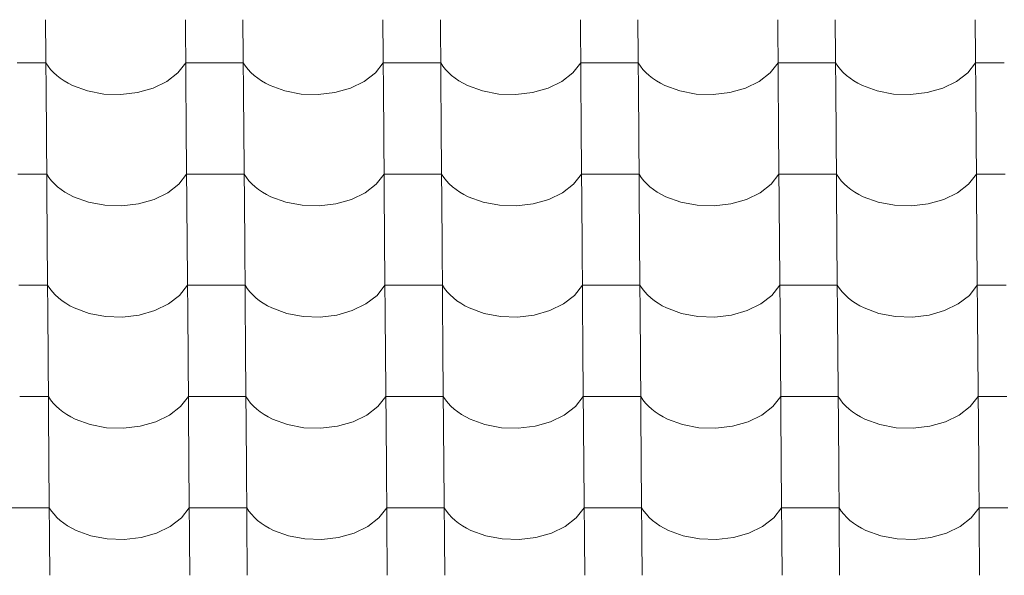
# Model space of a CAD drawing. Header units: millimetres. Extents: x -27785 to 104762, y -947 to 11132.
# Tile 134 of 146: x -3216 to -2393, y 7596 to 8061. Entities that reach past the tile are written whole.
import ezdxf

# ---------------------------------------------------------------- set-up
doc = ezdxf.new("R2010")
doc.units = ezdxf.units.MM
doc.header["$MEASUREMENT"] = 0
doc.layers.add('POHLED JIŽNÍ_1_Bourané_Výplně - Povrchové', color=7, linetype='Continuous')
doc.layers.add('POHLED JIŽNÍ_1_Konstrukce - nosné', color=7, linetype='Continuous')

# ---------------------------------------------------------------- blocks, each defined once
blk = doc.blocks.new('*X2', base_point=(-29303.7, -27473.93))
at = {"layer": 'POHLED JIŽNÍ_1_Bourané_Výplně - Povrchové', "color": 7, "linetype": 'Continuous', "lineweight": 13}
for p, q in [((-3194.07, 8061.2), (-3193.35, 7968.53)), ((-3077.11, 8061.2), (-3076.39, 7968.53)), ((-3029.07, 8061.2), (-3028.35, 7968.53)), ((-2912.11, 8061.2), (-2911.39, 7968.53)), ((-2864.08, 8061.2), (-2863.36, 7968.53)), ((-2747.11, 8061.2), (-2746.39, 7968.53)), ((-2699.08, 8061.2), (-2698.36, 7968.53)), ((-2582.12, 8061.2), (-2581.4, 7968.53)), ((-2534.08, 8061.2), (-2533.36, 7968.53)), ((-2417.12, 8061.2), (-2416.4, 7968.53)), ((-3193.79, 8025.05), (-3217.8, 8025.05)), ((-3193.79, 8025.05), (-3191.94, 8022.25)), ((-3083.43, 8016.66), (-3076.83, 8025.05)), ((-3052.81, 8025.05), (-3076.83, 8025.05)), ((-3028.79, 8025.05), (-3052.81, 8025.05)), ((-3028.79, 8025.05), (-3026.95, 8022.25)), ((-2918.43, 8016.66), (-2911.83, 8025.05)), ((-2887.81, 8025.05), (-2911.83, 8025.05)), ((-2863.8, 8025.05), (-2887.81, 8025.05)), ((-2863.8, 8025.05), (-2861.95, 8022.25)), ((-2753.44, 8016.66), (-2746.83, 8025.05)), ((-2722.82, 8025.05), (-2746.83, 8025.05)), ((-2698.8, 8025.05), (-2722.82, 8025.05)), ((-2698.8, 8025.05), (-2696.95, 8022.25)), ((-2588.44, 8016.66), (-2581.84, 8025.05)), ((-2557.82, 8025.05), (-2581.84, 8025.05)), ((-2533.8, 8025.05), (-2557.82, 8025.05)), ((-2533.8, 8025.05), (-2531.96, 8022.25)), ((-2423.44, 8016.66), (-2416.84, 8025.05)), ((-2392.82, 8025.05), (-2416.84, 8025.05)), ((-3191.94, 8022.25), (-3189.8, 8019.56)), ((-3189.8, 8019.56), (-3187.37, 8016.97)), ((-3187.37, 8016.97), (-3184.67, 8014.51)), ((-3184.67, 8014.51), (-3181.71, 8012.18)), ((-3092.68, 8009.49), (-3083.43, 8016.66)), ((-3026.95, 8022.25), (-3024.8, 8019.56)), ((-3024.8, 8019.56), (-3022.38, 8016.97)), ((-3022.38, 8016.97), (-3019.68, 8014.51)), ((-3019.68, 8014.51), (-3016.72, 8012.18)), ((-2927.69, 8009.49), (-2918.43, 8016.66)), ((-2861.95, 8022.25), (-2859.81, 8019.56)), ((-2859.81, 8019.56), (-2857.38, 8016.97)), ((-2857.38, 8016.97), (-2854.68, 8014.51)), ((-2854.68, 8014.51), (-2851.72, 8012.18)), ((-2762.69, 8009.49), (-2753.44, 8016.66)), ((-2696.95, 8022.25), (-2694.81, 8019.56)), ((-2694.81, 8019.56), (-2692.38, 8016.97)), ((-2692.38, 8016.97), (-2689.68, 8014.51)), ((-2689.68, 8014.51), (-2686.73, 8012.18)), ((-2597.69, 8009.49), (-2588.44, 8016.66)), ((-2531.96, 8022.25), (-2529.82, 8019.56)), ((-2529.82, 8019.56), (-2527.39, 8016.97)), ((-2527.39, 8016.97), (-2524.69, 8014.51)), ((-2524.69, 8014.51), (-2521.73, 8012.18)), ((-2432.7, 8009.49), (-2423.44, 8016.66)), ((-3181.71, 8012.18), (-3178.51, 8010)), ((-3178.51, 8010), (-3175.08, 8007.98)), ((-3175.08, 8007.98), (-3171.45, 8006.13)), ((-3171.45, 8006.13), (-3158.97, 8001.56)), ((-3104.12, 8003.9), (-3092.68, 8009.49)), ((-3016.72, 8012.18), (-3013.52, 8010)), ((-3013.52, 8010), (-3010.09, 8007.98)), ((-3010.09, 8007.98), (-3006.45, 8006.13)), ((-3006.45, 8006.13), (-2993.97, 8001.56)), ((-2939.12, 8003.9), (-2927.69, 8009.49)), ((-2851.72, 8012.18), (-2848.52, 8010)), ((-2848.52, 8010), (-2845.09, 8007.98)), ((-2845.09, 8007.98), (-2841.46, 8006.13)), ((-2841.46, 8006.13), (-2828.98, 8001.56)), ((-2774.12, 8003.9), (-2762.69, 8009.49)), ((-2686.73, 8012.18), (-2683.52, 8010)), ((-2683.52, 8010), (-2680.1, 8007.98)), ((-2680.1, 8007.98), (-2676.46, 8006.13)), ((-2676.46, 8006.13), (-2663.98, 8001.56)), ((-2609.13, 8003.9), (-2597.69, 8009.49)), ((-2521.73, 8012.18), (-2518.53, 8010)), ((-2518.53, 8010), (-2515.1, 8007.98)), ((-2515.1, 8007.98), (-2511.46, 8006.13)), ((-2511.46, 8006.13), (-2498.99, 8001.56)), ((-2444.13, 8003.9), (-2432.7, 8009.49)), ((-3158.97, 8001.56), (-3145.29, 7998.98)), ((-3145.29, 7998.98), (-3131.11, 7998.5)), ((-3131.11, 7998.5), (-3117.15, 8000.17)), ((-3117.15, 8000.17), (-3104.12, 8003.9)), ((-2993.97, 8001.56), (-2980.29, 7998.98)), ((-2980.29, 7998.98), (-2966.11, 7998.5)), ((-2966.11, 7998.5), (-2952.15, 8000.17)), ((-2952.15, 8000.17), (-2939.12, 8003.9)), ((-2828.98, 8001.56), (-2815.3, 7998.98)), ((-2815.3, 7998.98), (-2801.12, 7998.5)), ((-2801.12, 7998.5), (-2787.15, 8000.17)), ((-2787.15, 8000.17), (-2774.12, 8003.9)), ((-2663.98, 8001.56), (-2650.3, 7998.98)), ((-2650.3, 7998.98), (-2636.12, 7998.5)), ((-2636.12, 7998.5), (-2622.16, 8000.17)), ((-2622.16, 8000.17), (-2609.13, 8003.9)), ((-2498.99, 8001.56), (-2485.31, 7998.98)), ((-2485.31, 7998.98), (-2471.12, 7998.5)), ((-2471.12, 7998.5), (-2457.16, 8000.17)), ((-2457.16, 8000.17), (-2444.13, 8003.9)), ((-3193.35, 7968.19), (-3192.62, 7875.52)), ((-3076.38, 7968.19), (-3075.66, 7875.52)), ((-3028.35, 7968.19), (-3027.63, 7875.52)), ((-2911.39, 7968.19), (-2910.67, 7875.52)), ((-2863.35, 7968.19), (-2862.63, 7875.52)), ((-2746.39, 7968.19), (-2745.67, 7875.52)), ((-2698.36, 7968.19), (-2697.64, 7875.52)), ((-2581.4, 7968.19), (-2580.67, 7875.52)), ((-2533.36, 7968.19), (-2532.64, 7875.52)), ((-2416.4, 7968.19), (-2415.68, 7875.52)), ((-3193.06, 7932.04), (-3217.08, 7932.04)), ((-3193.06, 7932.04), (-3191.22, 7929.25)), ((-3082.7, 7923.65), (-3076.1, 7932.04)), ((-3052.08, 7932.04), (-3076.1, 7932.04)), ((-3028.07, 7932.04), (-3052.08, 7932.04)), ((-3028.07, 7932.04), (-3026.22, 7929.25)), ((-2917.71, 7923.65), (-2911.11, 7932.04)), ((-2887.09, 7932.04), (-2911.11, 7932.04)), ((-2863.07, 7932.04), (-2887.09, 7932.04)), ((-2863.07, 7932.04), (-2861.23, 7929.25)), ((-2752.71, 7923.65), (-2746.11, 7932.04)), ((-2722.09, 7932.04), (-2746.11, 7932.04)), ((-2698.08, 7932.04), (-2722.09, 7932.04)), ((-2698.08, 7932.04), (-2696.23, 7929.25)), ((-2587.72, 7923.65), (-2581.11, 7932.04)), ((-2557.1, 7932.04), (-2581.11, 7932.04)), ((-2533.08, 7932.04), (-2557.1, 7932.04)), ((-2533.08, 7932.04), (-2531.23, 7929.25)), ((-2422.72, 7923.65), (-2416.12, 7932.04)), ((-2392.1, 7932.04), (-2416.12, 7932.04)), ((-3191.22, 7929.25), (-3189.08, 7926.55)), ((-3189.08, 7926.55), (-3186.65, 7923.96)), ((-3186.65, 7923.96), (-3183.95, 7921.5)), ((-3091.96, 7916.48), (-3082.7, 7923.65)), ((-3026.22, 7929.25), (-3024.08, 7926.55)), ((-3024.08, 7926.55), (-3021.65, 7923.96)), ((-3021.65, 7923.96), (-3018.95, 7921.5)), ((-2926.96, 7916.48), (-2917.71, 7923.65)), ((-2861.23, 7929.25), (-2859.08, 7926.55)), ((-2859.08, 7926.55), (-2856.66, 7923.96)), ((-2856.66, 7923.96), (-2853.96, 7921.5)), ((-2761.97, 7916.48), (-2752.71, 7923.65)), ((-2696.23, 7929.25), (-2694.09, 7926.55)), ((-2694.09, 7926.55), (-2691.66, 7923.96)), ((-2691.66, 7923.96), (-2688.96, 7921.5)), ((-2596.97, 7916.48), (-2587.72, 7923.65)), ((-2531.23, 7929.25), (-2529.09, 7926.55)), ((-2529.09, 7926.55), (-2526.66, 7923.96)), ((-2526.66, 7923.96), (-2523.96, 7921.5)), ((-2431.97, 7916.48), (-2422.72, 7923.65)), ((-3183.95, 7921.5), (-3180.99, 7919.17)), ((-3180.99, 7919.17), (-3177.79, 7916.99)), ((-3177.79, 7916.99), (-3174.36, 7914.97)), ((-3103.39, 7910.89), (-3091.96, 7916.48)), ((-3018.95, 7921.5), (-3015.99, 7919.17)), ((-3015.99, 7919.17), (-3012.79, 7916.99)), ((-3012.79, 7916.99), (-3009.36, 7914.97)), ((-2938.4, 7910.89), (-2926.96, 7916.48)), ((-2853.96, 7921.5), (-2851, 7919.17)), ((-2851, 7919.17), (-2847.8, 7916.99)), ((-2847.8, 7916.99), (-2844.37, 7914.97)), ((-2773.4, 7910.89), (-2761.97, 7916.48)), ((-2688.96, 7921.5), (-2686, 7919.17)), ((-2686, 7919.17), (-2682.8, 7916.99)), ((-2682.8, 7916.99), (-2679.37, 7914.97)), ((-2608.4, 7910.89), (-2596.97, 7916.48)), ((-2523.96, 7921.5), (-2521.01, 7919.17)), ((-2521.01, 7919.17), (-2517.8, 7916.99)), ((-2517.8, 7916.99), (-2514.38, 7914.97)), ((-2443.41, 7910.89), (-2431.97, 7916.48)), ((-3174.36, 7914.97), (-3170.72, 7913.13)), ((-3170.72, 7913.13), (-3158.25, 7908.55)), ((-3158.25, 7908.55), (-3144.57, 7905.97)), ((-3116.42, 7907.16), (-3103.39, 7910.89)), ((-3009.36, 7914.97), (-3005.73, 7913.13)), ((-3005.73, 7913.13), (-2993.25, 7908.55)), ((-2993.25, 7908.55), (-2979.57, 7905.97)), ((-2951.43, 7907.16), (-2938.4, 7910.89)), ((-2844.37, 7914.97), (-2840.73, 7913.13)), ((-2840.73, 7913.13), (-2828.25, 7908.55)), ((-2828.25, 7908.55), (-2814.57, 7905.97)), ((-2786.43, 7907.16), (-2773.4, 7910.89)), ((-2679.37, 7914.97), (-2675.74, 7913.13)), ((-2675.74, 7913.13), (-2663.26, 7908.55)), ((-2663.26, 7908.55), (-2649.58, 7905.97)), ((-2621.43, 7907.16), (-2608.4, 7910.89)), ((-2514.38, 7914.97), (-2510.74, 7913.13)), ((-2510.74, 7913.13), (-2498.26, 7908.55)), ((-2498.26, 7908.55), (-2484.58, 7905.97)), ((-2456.44, 7907.16), (-2443.41, 7910.89)), ((-3144.57, 7905.97), (-3130.38, 7905.49)), ((-3130.38, 7905.49), (-3116.42, 7907.16)), ((-2979.57, 7905.97), (-2965.39, 7905.49)), ((-2965.39, 7905.49), (-2951.43, 7907.16)), ((-2814.57, 7905.97), (-2800.39, 7905.49)), ((-2800.39, 7905.49), (-2786.43, 7907.16)), ((-2649.58, 7905.97), (-2635.4, 7905.49)), ((-2635.4, 7905.49), (-2621.43, 7907.16)), ((-2484.58, 7905.97), (-2470.4, 7905.49)), ((-2470.4, 7905.49), (-2456.44, 7907.16)), ((-3192.62, 7875.19), (-3191.9, 7782.51)), ((-3075.66, 7875.19), (-3074.94, 7782.51)), ((-3027.63, 7875.19), (-3026.9, 7782.51)), ((-2910.66, 7875.19), (-2909.94, 7782.51)), ((-2862.63, 7875.19), (-2861.91, 7782.51)), ((-2745.67, 7875.19), (-2744.95, 7782.51)), ((-2697.63, 7875.19), (-2696.91, 7782.51)), ((-2580.67, 7875.19), (-2579.95, 7782.51)), ((-2532.64, 7875.19), (-2531.92, 7782.51)), ((-2415.68, 7875.19), (-2414.95, 7782.51)), ((-3192.34, 7839.03), (-3216.36, 7839.03)), ((-3192.34, 7839.03), (-3190.49, 7836.24)), ((-3190.49, 7836.24), (-3188.35, 7833.54)), ((-3188.35, 7833.54), (-3185.92, 7830.95)), ((-3081.98, 7830.64), (-3075.38, 7839.03)), ((-3051.36, 7839.03), (-3075.38, 7839.03)), ((-3027.34, 7839.03), (-3051.36, 7839.03)), ((-3027.34, 7839.03), (-3025.5, 7836.24)), ((-3025.5, 7836.24), (-3023.36, 7833.54)), ((-3023.36, 7833.54), (-3020.93, 7830.95)), ((-2916.99, 7830.64), (-2910.38, 7839.03)), ((-2886.37, 7839.03), (-2910.38, 7839.03)), ((-2862.35, 7839.03), (-2886.37, 7839.03)), ((-2862.35, 7839.03), (-2860.5, 7836.24)), ((-2860.5, 7836.24), (-2858.36, 7833.54)), ((-2858.36, 7833.54), (-2855.93, 7830.95)), ((-2751.99, 7830.64), (-2745.39, 7839.03)), ((-2721.37, 7839.03), (-2745.39, 7839.03)), ((-2697.35, 7839.03), (-2721.37, 7839.03)), ((-2697.35, 7839.03), (-2695.51, 7836.24)), ((-2695.51, 7836.24), (-2693.36, 7833.54)), ((-2693.36, 7833.54), (-2690.94, 7830.95)), ((-2586.99, 7830.64), (-2580.39, 7839.03)), ((-2556.37, 7839.03), (-2580.39, 7839.03)), ((-2532.36, 7839.03), (-2556.37, 7839.03)), ((-2532.36, 7839.03), (-2530.51, 7836.24)), ((-2530.51, 7836.24), (-2528.37, 7833.54)), ((-2528.37, 7833.54), (-2525.94, 7830.95)), ((-2422, 7830.64), (-2415.39, 7839.03)), ((-2391.38, 7839.03), (-2415.39, 7839.03)), ((-3185.92, 7830.95), (-3183.22, 7828.49)), ((-3183.22, 7828.49), (-3180.27, 7826.16)), ((-3180.27, 7826.16), (-3177.06, 7823.98)), ((-3091.23, 7823.47), (-3081.98, 7830.64)), ((-3020.93, 7830.95), (-3018.23, 7828.49)), ((-3018.23, 7828.49), (-3015.27, 7826.16)), ((-3015.27, 7826.16), (-3012.07, 7823.98)), ((-2926.24, 7823.47), (-2916.99, 7830.64)), ((-2855.93, 7830.95), (-2853.23, 7828.49)), ((-2853.23, 7828.49), (-2850.27, 7826.16)), ((-2850.27, 7826.16), (-2847.07, 7823.98)), ((-2761.24, 7823.47), (-2751.99, 7830.64)), ((-2690.94, 7830.95), (-2688.24, 7828.49)), ((-2688.24, 7828.49), (-2685.28, 7826.16)), ((-2685.28, 7826.16), (-2682.08, 7823.98)), ((-2596.25, 7823.47), (-2586.99, 7830.64)), ((-2525.94, 7830.95), (-2523.24, 7828.49)), ((-2523.24, 7828.49), (-2520.28, 7826.16)), ((-2520.28, 7826.16), (-2517.08, 7823.98)), ((-2431.25, 7823.47), (-2422, 7830.64)), ((-3177.06, 7823.98), (-3173.64, 7821.96)), ((-3173.64, 7821.96), (-3170, 7820.12)), ((-3170, 7820.12), (-3157.52, 7815.54)), ((-3115.7, 7814.16), (-3102.67, 7817.88)), ((-3102.67, 7817.88), (-3091.23, 7823.47)), ((-3012.07, 7823.98), (-3008.64, 7821.96)), ((-3008.64, 7821.96), (-3005, 7820.12)), ((-3005, 7820.12), (-2992.53, 7815.54)), ((-2950.7, 7814.16), (-2937.67, 7817.88)), ((-2937.67, 7817.88), (-2926.24, 7823.47)), ((-2847.07, 7823.98), (-2843.64, 7821.96)), ((-2843.64, 7821.96), (-2840.01, 7820.12)), ((-2840.01, 7820.12), (-2827.53, 7815.54)), ((-2785.71, 7814.16), (-2772.68, 7817.88)), ((-2772.68, 7817.88), (-2761.24, 7823.47)), ((-2682.08, 7823.98), (-2678.65, 7821.96)), ((-2678.65, 7821.96), (-2675.01, 7820.12)), ((-2675.01, 7820.12), (-2662.53, 7815.54)), ((-2620.71, 7814.16), (-2607.68, 7817.88)), ((-2607.68, 7817.88), (-2596.25, 7823.47)), ((-2517.08, 7823.98), (-2513.65, 7821.96)), ((-2513.65, 7821.96), (-2510.02, 7820.12)), ((-2510.02, 7820.12), (-2497.54, 7815.54)), ((-2455.71, 7814.16), (-2442.68, 7817.88)), ((-2442.68, 7817.88), (-2431.25, 7823.47)), ((-3157.52, 7815.54), (-3143.84, 7812.96)), ((-3143.84, 7812.96), (-3129.66, 7812.49)), ((-3129.66, 7812.49), (-3115.7, 7814.16)), ((-2992.53, 7815.54), (-2978.85, 7812.96)), ((-2978.85, 7812.96), (-2964.66, 7812.49)), ((-2964.66, 7812.49), (-2950.7, 7814.16)), ((-2827.53, 7815.54), (-2813.85, 7812.96)), ((-2813.85, 7812.96), (-2799.67, 7812.49)), ((-2799.67, 7812.49), (-2785.71, 7814.16)), ((-2662.53, 7815.54), (-2648.85, 7812.96)), ((-2648.85, 7812.96), (-2634.67, 7812.49)), ((-2634.67, 7812.49), (-2620.71, 7814.16)), ((-2497.54, 7815.54), (-2483.86, 7812.96)), ((-2483.86, 7812.96), (-2469.68, 7812.49)), ((-2469.68, 7812.49), (-2455.71, 7814.16)), ((-3191.9, 7782.18), (-3191.18, 7689.5)), ((-3074.94, 7782.18), (-3074.21, 7689.5)), ((-3026.9, 7782.18), (-3026.18, 7689.5)), ((-2909.94, 7782.18), (-2909.22, 7689.5)), ((-2861.91, 7782.18), (-2861.18, 7689.5)), ((-2744.94, 7782.18), (-2744.22, 7689.5)), ((-2696.91, 7782.18), (-2696.19, 7689.5)), ((-2579.95, 7782.18), (-2579.23, 7689.5)), ((-2531.91, 7782.18), (-2531.19, 7689.5)), ((-2414.95, 7782.18), (-2414.23, 7689.5)), ((-3191.62, 7746.02), (-3215.63, 7746.02)), ((-3191.62, 7746.02), (-3189.77, 7743.23)), ((-3189.77, 7743.23), (-3187.63, 7740.53)), ((-3081.26, 7737.63), (-3074.65, 7746.02)), ((-3050.64, 7746.02), (-3074.65, 7746.02)), ((-3026.62, 7746.02), (-3050.64, 7746.02)), ((-3026.62, 7746.02), (-3024.77, 7743.23)), ((-3024.77, 7743.23), (-3022.63, 7740.53)), ((-2916.26, 7737.63), (-2909.66, 7746.02)), ((-2885.64, 7746.02), (-2909.66, 7746.02)), ((-2861.62, 7746.02), (-2885.64, 7746.02)), ((-2861.62, 7746.02), (-2859.78, 7743.23)), ((-2859.78, 7743.23), (-2857.64, 7740.53)), ((-2751.27, 7737.63), (-2744.66, 7746.02)), ((-2720.65, 7746.02), (-2744.66, 7746.02)), ((-2696.63, 7746.02), (-2720.65, 7746.02)), ((-2696.63, 7746.02), (-2694.78, 7743.23)), ((-2694.78, 7743.23), (-2692.64, 7740.53)), ((-2586.27, 7737.63), (-2579.67, 7746.02)), ((-2555.65, 7746.02), (-2579.67, 7746.02)), ((-2531.63, 7746.02), (-2555.65, 7746.02)), ((-2531.63, 7746.02), (-2529.79, 7743.23)), ((-2529.79, 7743.23), (-2527.64, 7740.53)), ((-2421.27, 7737.63), (-2414.67, 7746.02)), ((-2390.65, 7746.02), (-2414.67, 7746.02)), ((-3187.63, 7740.53), (-3185.2, 7737.94)), ((-3185.2, 7737.94), (-3182.5, 7735.48)), ((-3182.5, 7735.48), (-3179.54, 7733.15)), ((-3090.51, 7730.46), (-3081.26, 7737.63)), ((-3022.63, 7740.53), (-3020.2, 7737.94)), ((-3020.2, 7737.94), (-3017.5, 7735.48)), ((-3017.5, 7735.48), (-3014.55, 7733.15)), ((-2925.52, 7730.46), (-2916.26, 7737.63)), ((-2857.64, 7740.53), (-2855.21, 7737.94)), ((-2855.21, 7737.94), (-2852.51, 7735.48)), ((-2852.51, 7735.48), (-2849.55, 7733.15)), ((-2760.52, 7730.46), (-2751.27, 7737.63)), ((-2692.64, 7740.53), (-2690.21, 7737.94)), ((-2690.21, 7737.94), (-2687.51, 7735.48)), ((-2687.51, 7735.48), (-2684.55, 7733.15)), ((-2595.52, 7730.46), (-2586.27, 7737.63)), ((-2527.64, 7740.53), (-2525.22, 7737.94)), ((-2525.22, 7737.94), (-2522.52, 7735.48)), ((-2522.52, 7735.48), (-2519.56, 7733.15)), ((-2430.53, 7730.46), (-2421.27, 7737.63)), ((-3179.54, 7733.15), (-3176.34, 7730.97)), ((-3176.34, 7730.97), (-3172.91, 7728.96)), ((-3172.91, 7728.96), (-3169.28, 7727.11)), ((-3169.28, 7727.11), (-3156.8, 7722.54)), ((-3101.94, 7724.87), (-3090.51, 7730.46)), ((-3014.55, 7733.15), (-3011.34, 7730.97)), ((-3011.34, 7730.97), (-3007.92, 7728.96)), ((-3007.92, 7728.96), (-3004.28, 7727.11)), ((-3004.28, 7727.11), (-2991.8, 7722.54)), ((-2936.95, 7724.87), (-2925.52, 7730.46)), ((-2849.55, 7733.15), (-2846.35, 7730.97)), ((-2846.35, 7730.97), (-2842.92, 7728.96)), ((-2842.92, 7728.96), (-2839.28, 7727.11)), ((-2839.28, 7727.11), (-2826.81, 7722.54)), ((-2771.95, 7724.87), (-2760.52, 7730.46)), ((-2684.55, 7733.15), (-2681.35, 7730.97)), ((-2681.35, 7730.97), (-2677.92, 7728.96)), ((-2677.92, 7728.96), (-2674.29, 7727.11)), ((-2674.29, 7727.11), (-2661.81, 7722.54)), ((-2606.96, 7724.87), (-2595.52, 7730.46)), ((-2519.56, 7733.15), (-2516.36, 7730.97)), ((-2516.36, 7730.97), (-2512.93, 7728.96)), ((-2512.93, 7728.96), (-2509.29, 7727.11)), ((-2509.29, 7727.11), (-2496.81, 7722.54)), ((-2441.96, 7724.87), (-2430.53, 7730.46)), ((-3156.8, 7722.54), (-3143.12, 7719.95)), ((-3143.12, 7719.95), (-3128.94, 7719.48)), ((-3128.94, 7719.48), (-3114.97, 7721.15)), ((-3114.97, 7721.15), (-3101.94, 7724.87)), ((-2991.8, 7722.54), (-2978.12, 7719.95)), ((-2978.12, 7719.95), (-2963.94, 7719.48)), ((-2963.94, 7719.48), (-2949.98, 7721.15)), ((-2949.98, 7721.15), (-2936.95, 7724.87)), ((-2826.81, 7722.54), (-2813.13, 7719.95)), ((-2813.13, 7719.95), (-2798.94, 7719.48)), ((-2798.94, 7719.48), (-2784.98, 7721.15)), ((-2784.98, 7721.15), (-2771.95, 7724.87)), ((-2661.81, 7722.54), (-2648.13, 7719.95)), ((-2648.13, 7719.95), (-2633.95, 7719.48)), ((-2633.95, 7719.48), (-2619.99, 7721.15)), ((-2619.99, 7721.15), (-2606.96, 7724.87)), ((-2496.81, 7722.54), (-2483.13, 7719.95)), ((-2483.13, 7719.95), (-2468.95, 7719.48)), ((-2468.95, 7719.48), (-2454.99, 7721.15)), ((-2454.99, 7721.15), (-2441.96, 7724.87)), ((-3191.17, 7689.17), (-3190.45, 7596.49)), ((-3074.21, 7689.17), (-3073.49, 7596.49)), ((-3026.18, 7689.17), (-3025.46, 7596.49)), ((-2909.22, 7689.17), (-2908.5, 7596.49)), ((-2861.18, 7689.17), (-2860.46, 7596.49)), ((-2744.22, 7689.17), (-2743.5, 7596.49)), ((-2696.19, 7689.17), (-2695.47, 7596.49)), ((-2579.22, 7689.17), (-2578.5, 7596.49)), ((-2531.19, 7689.17), (-2530.47, 7596.49)), ((-2414.23, 7689.17), (-2413.51, 7596.49)), ((-3214.91, 7653.01), (-3238.93, 7653.01)), ((-3190.89, 7653.01), (-3214.91, 7653.01)), ((-3190.89, 7653.01), (-3189.05, 7650.22)), ((-3080.53, 7644.62), (-3073.93, 7653.01)), ((-3049.91, 7653.01), (-3073.93, 7653.01)), ((-3025.9, 7653.01), (-3049.91, 7653.01)), ((-3025.9, 7653.01), (-3024.05, 7650.22)), ((-2915.54, 7644.62), (-2908.94, 7653.01)), ((-2884.92, 7653.01), (-2908.94, 7653.01)), ((-2860.9, 7653.01), (-2884.92, 7653.01)), ((-2860.9, 7653.01), (-2859.06, 7650.22)), ((-2750.54, 7644.62), (-2743.94, 7653.01)), ((-2719.92, 7653.01), (-2743.94, 7653.01)), ((-2695.9, 7653.01), (-2719.92, 7653.01)), ((-2695.9, 7653.01), (-2694.06, 7650.22)), ((-2585.55, 7644.62), (-2578.94, 7653.01)), ((-2554.93, 7653.01), (-2578.94, 7653.01)), ((-2530.91, 7653.01), (-2554.93, 7653.01)), ((-2530.91, 7653.01), (-2529.06, 7650.22)), ((-2420.55, 7644.62), (-2413.95, 7653.01)), ((-2389.93, 7653.01), (-2413.95, 7653.01)), ((-3189.05, 7650.22), (-3186.9, 7647.52)), ((-3186.9, 7647.52), (-3184.48, 7644.93)), ((-3184.48, 7644.93), (-3181.78, 7642.47)), ((-3089.79, 7637.45), (-3080.53, 7644.62)), ((-3024.05, 7650.22), (-3021.91, 7647.52)), ((-3021.91, 7647.52), (-3019.48, 7644.93)), ((-3019.48, 7644.93), (-3016.78, 7642.47)), ((-2924.79, 7637.45), (-2915.54, 7644.62)), ((-2859.06, 7650.22), (-2856.91, 7647.52)), ((-2856.91, 7647.52), (-2854.49, 7644.93)), ((-2854.49, 7644.93), (-2851.79, 7642.47)), ((-2759.8, 7637.45), (-2750.54, 7644.62)), ((-2694.06, 7650.22), (-2691.92, 7647.52)), ((-2691.92, 7647.52), (-2689.49, 7644.93)), ((-2689.49, 7644.93), (-2686.79, 7642.47)), ((-2594.8, 7637.45), (-2585.55, 7644.62)), ((-2529.06, 7650.22), (-2526.92, 7647.52)), ((-2526.92, 7647.52), (-2524.49, 7644.93)), ((-2524.49, 7644.93), (-2521.79, 7642.47)), ((-2429.8, 7637.45), (-2420.55, 7644.62)), ((-3181.78, 7642.47), (-3178.82, 7640.14)), ((-3178.82, 7640.14), (-3175.62, 7637.96)), ((-3175.62, 7637.96), (-3172.19, 7635.95)), ((-3172.19, 7635.95), (-3168.55, 7634.1)), ((-3101.22, 7631.86), (-3089.79, 7637.45)), ((-3016.78, 7642.47), (-3013.82, 7640.14)), ((-3013.82, 7640.14), (-3010.62, 7637.96)), ((-3010.62, 7637.96), (-3007.19, 7635.95)), ((-3007.19, 7635.95), (-3003.56, 7634.1)), ((-2936.23, 7631.86), (-2924.79, 7637.45)), ((-2851.79, 7642.47), (-2848.83, 7640.14)), ((-2848.83, 7640.14), (-2845.62, 7637.96)), ((-2845.62, 7637.96), (-2842.2, 7635.95)), ((-2842.2, 7635.95), (-2838.56, 7634.1)), ((-2771.23, 7631.86), (-2759.8, 7637.45)), ((-2686.79, 7642.47), (-2683.83, 7640.14)), ((-2683.83, 7640.14), (-2680.63, 7637.96)), ((-2680.63, 7637.96), (-2677.2, 7635.95)), ((-2677.2, 7635.95), (-2673.57, 7634.1)), ((-2606.23, 7631.86), (-2594.8, 7637.45)), ((-2521.79, 7642.47), (-2518.83, 7640.14)), ((-2518.83, 7640.14), (-2515.63, 7637.96)), ((-2515.63, 7637.96), (-2512.21, 7635.95)), ((-2512.21, 7635.95), (-2508.57, 7634.1)), ((-2441.24, 7631.86), (-2429.8, 7637.45)), ((-3168.55, 7634.1), (-3156.07, 7629.53)), ((-3156.07, 7629.53), (-3142.4, 7626.94)), ((-3128.21, 7626.47), (-3114.25, 7628.14)), ((-3114.25, 7628.14), (-3101.22, 7631.86)), ((-3003.56, 7634.1), (-2991.08, 7629.53)), ((-2991.08, 7629.53), (-2977.4, 7626.94)), ((-2963.22, 7626.47), (-2949.25, 7628.14)), ((-2949.25, 7628.14), (-2936.23, 7631.86)), ((-2838.56, 7634.1), (-2826.08, 7629.53)), ((-2826.08, 7629.53), (-2812.4, 7626.94)), ((-2798.22, 7626.47), (-2784.26, 7628.14)), ((-2784.26, 7628.14), (-2771.23, 7631.86)), ((-2673.57, 7634.1), (-2661.09, 7629.53)), ((-2661.09, 7629.53), (-2647.41, 7626.94)), ((-2633.22, 7626.47), (-2619.26, 7628.14)), ((-2619.26, 7628.14), (-2606.23, 7631.86)), ((-2508.57, 7634.1), (-2496.09, 7629.53)), ((-2496.09, 7629.53), (-2482.41, 7626.94)), ((-2468.23, 7626.47), (-2454.27, 7628.14)), ((-2454.27, 7628.14), (-2441.24, 7631.86)), ((-3142.4, 7626.94), (-3128.21, 7626.47)), ((-2977.4, 7626.94), (-2963.22, 7626.47)), ((-2812.4, 7626.94), (-2798.22, 7626.47)), ((-2647.41, 7626.94), (-2633.22, 7626.47)), ((-2482.41, 7626.94), (-2468.23, 7626.47))]:
    blk.add_line(p, q, dxfattribs=at)

msp = doc.modelspace()

# ---------------------------------------------------------------- block references
at = {"layer": 'POHLED JIŽNÍ_1_Konstrukce - nosné', "color": 9, "linetype": 'Continuous', "lineweight": 13}
msp.add_blockref('*X2', (-29303.7, -27473.93), dxfattribs=at)

doc.saveas('drawing.dxf')
